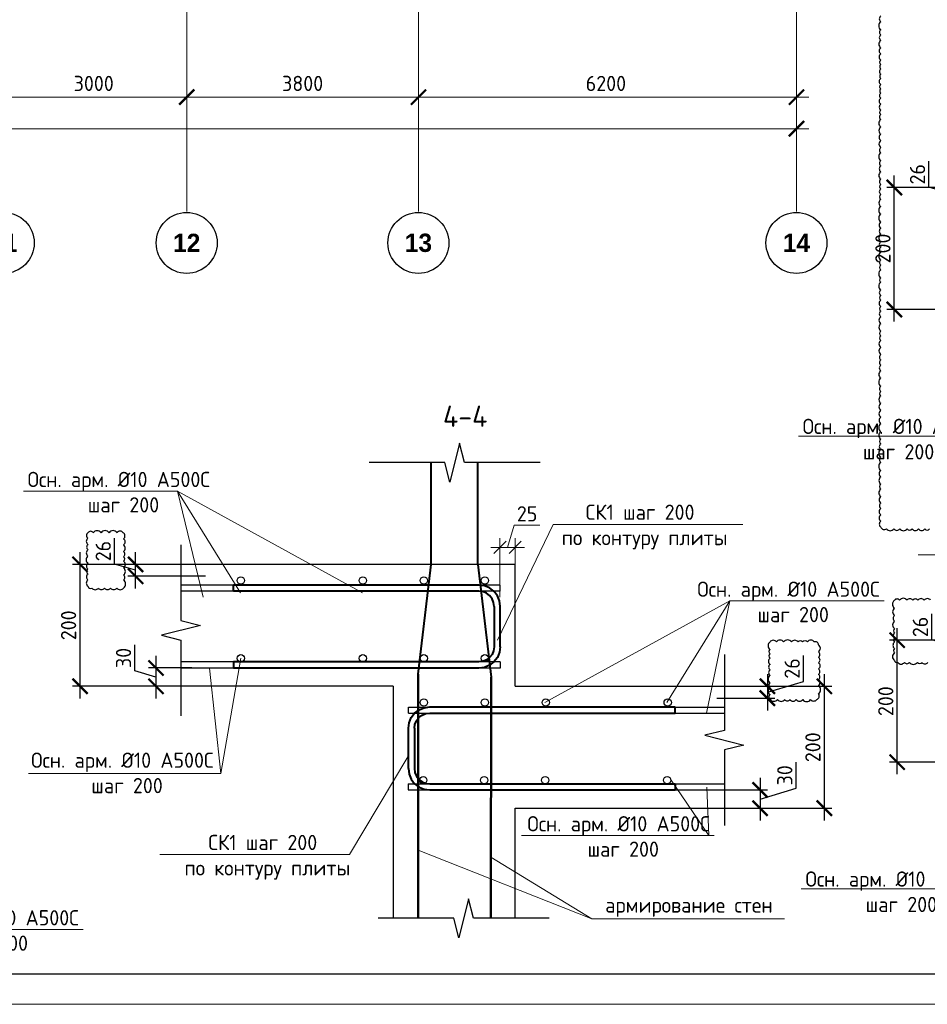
# Model space of a CAD drawing. Header units: millimetres. Extents: x -386473 to 311666, y -59273 to 291770.
# Tile 67 of 132: x 40374 to 55259, y -4054 to 12096. Entities that reach past the tile are written whole.
import ezdxf
from ezdxf import colors
from ezdxf.entities.mleader import LeaderData, LeaderLine
from ezdxf.math import Vec2, Vec3

# ---------------------------------------------------------------- set-up
doc = ezdxf.new("R2010")
doc.units = ezdxf.units.MM
for name, pattern in [('______5', [1100, 800, -100, 100, -100]), ('ACAD_ISO02W100', [15, 12, -3]), ('осевая', [50.8, 31.75, -6.35, 6.35, -6.35])]:
    doc.linetypes.add(name, pattern=pattern)
for name, color, linetype, lineweight in [('A-DETL', 90, 'Continuous', 9), ('Арм_хомуты', 133, 'Continuous', 18), ('Арматура', 152, 'Continuous', 40), ('Армирование', 3, 'Continuous', 40), ('АрмСтер', 2, 'Continuous', 50), ('Оси', 40, '______5', 18), ('Перекрытие ж_бетон', 1, 'Continuous', 30), ('подоснова', 151, 'Continuous', 5), ('поз.', 2, 'Continuous', 25), ('РАЗМЕРЫ', 1, 'Continuous', 9), ('ТОНКИЕ', 7, 'Continuous', 9), ('Узлы', 7, 'Continuous', 0)]:
    doc.layers.add(name, color=color, linetype=linetype, lineweight=lineweight)
doc.layers.add('пунктир', color=4, linetype='ACAD_ISO02W100')
doc.layers.add('ТОЛСТЫЕ_ОСНОВНЫЕ', color=6, linetype='Continuous')
doc.styles.add('Century Gothic', font='GOTHIC.TTF')
doc.styles.add('GOST 2.304', font='CS_Gost2304.shx')
doc.styles.add('GOST-2.304_Type-B', font='GOST_Common.ttf')
doc.styles.add('ГОСТ 2.304', font='GOST_Common.ttf')
doc.dimstyles.new('10', dxfattribs={"dimscale": 0, "dimtxt": 250, "dimasz": 200, "dimexe": 150, "dimexo": 0, "dimgap": 60, "dimtad": 1, "dimdec": 0, "dimlfac": 0.1, "dimrnd": 1, "dimzin": 0, "dimdsep": 46, "dimtxsty": 'ГОСТ 2.304', "dimblk": 'OBLIQUE', "dimcen": 0.09, "dimdle": 150, "dimadec": 0, "dimazin": 0, "dimtfac": 1, "dimtdec": 0, "dimtmove": 1, "dimatfit": 2, "dimfxl": 1, "dimtzin": 0, "dimlwd": 0, "dimlwe": 0, "dimarcsym": 0})
doc.dimstyles.new('СПДС', dxfattribs={"dimscale": 100, "dimtxt": 2.5, "dimasz": 2.5, "dimexe": 1.25, "dimexo": 0, "dimtad": 1, "dimdec": 0, "dimtxsty": 'GOST-2.304_Type-B', "dimblk": 'ARCHTICK', "dimcen": 2.5, "dimdle": 2, "dimadec": 0, "dimazin": 2, "dimtfac": 0.75, "dimtdec": 0, "dimtmove": 1, "dimatfit": 3, "dimfxl": 1, "dimtolj": 1, "dimarcsym": 1})

# ---------------------------------------------------------------- blocks, each defined once
blk = doc.blocks.new('_ArchTick')
at = {"color": 0, "linetype": 'ByBlock', "const_width": 0.15}
blk.add_lwpolyline([(-0.5, -0.5), (0.5, 0.5)], dxfattribs=at)
blk = doc.blocks.new('*D428')
at = {"color": 0, "lineweight": -2, "transparency": 16777216}
for p, q in [((983646, -19381), (983646, -19256)), ((1030446, -19495), (1030446, -19256)), ((983446, -19381), (1030646, -19381))]:
    blk.add_line(p, q, dxfattribs=at)
at = {"layer": 'DEFPOINTS', "color": 0, "transparency": 16777216}
for p in [(983646, -19381), (1030446, -19381), (1030446, -19495)]:
    blk.add_point(p, dxfattribs=at)
at = {"color": 0, "lineweight": -2, "transparency": 16777216, "xscale": 250, "yscale": 250, "zscale": 250, "rotation": 180}
blk.add_blockref('_ArchTick', (983646, -19381), dxfattribs=at)
at = {"color": 0, "lineweight": -2, "transparency": 16777216, "xscale": 250, "yscale": 250, "zscale": 250}
blk.add_blockref('_ArchTick', (1030446, -19381), dxfattribs=at)
at = {"color": 0, "transparency": 16777216, "insert": (1001863, -19270), "char_height": 250, "width": 104166.67, "attachment_point": 5, "style": 'GOST-2.304_Type-B'}
blk.add_mtext('\\A1;46800', dxfattribs=at)
blk = doc.blocks.new('NSY101')
at = {"color": 0, "linetype": 'ByBlock', "lineweight": -2}
blk.add_circle((0, 0), 50, dxfattribs=at)
blk = doc.blocks.new('СЛОЖНЫЙ_ОБЪЕКТ_38')
at = {"layer": 'Оси', "color": 16, "linetype": 'Continuous', "lineweight": 25, "transparency": 33554687, "xscale": 9.999999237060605, "yscale": 9.999999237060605, "zscale": 9.999999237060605}
blk.add_blockref('NSY101', (38513, -43009), dxfattribs=at)
at = {"layer": 'Оси', "color": 16, "linetype": 'Continuous', "lineweight": 25, "transparency": 33554687, "insert": (38513, -43009), "char_height": 300, "width": 620, "attachment_point": 5, "style": 'Century Gothic'}
blk.add_mtext('\\A1;{\\fCentury Gothic|i0|b1;\\H300.000000;\\W1.000000;\\C16;11}\\P', dxfattribs=at)
blk = doc.blocks.new('СЛОЖНЫЙ_ОБЪЕКТ_39')
at = {"layer": 'Оси', "color": 16, "linetype": 'Continuous', "lineweight": 25, "transparency": 33554687, "xscale": 9.999999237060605, "yscale": 9.999999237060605, "zscale": 9.999999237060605}
blk.add_blockref('NSY101', (41513, -43009), dxfattribs=at)
at = {"layer": 'Оси', "color": 16, "linetype": 'Continuous', "lineweight": 25, "transparency": 33554687, "insert": (41513, -43009), "char_height": 300, "width": 620, "attachment_point": 5, "style": 'Century Gothic'}
blk.add_mtext('\\A1;{\\fCentury Gothic|i0|b1;\\H300.000000;\\W1.000000;\\C16;12}\\P', dxfattribs=at)
blk = doc.blocks.new('СЛОЖНЫЙ_ОБЪЕКТ_40')
at = {"layer": 'Оси', "color": 16, "linetype": 'Continuous', "lineweight": 25, "transparency": 33554687, "xscale": 9.999999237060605, "yscale": 9.999999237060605, "zscale": 9.999999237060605}
blk.add_blockref('NSY101', (45313, -43009), dxfattribs=at)
at = {"layer": 'Оси', "color": 16, "linetype": 'Continuous', "lineweight": 25, "transparency": 33554687, "insert": (45313, -43009), "char_height": 300, "width": 620, "attachment_point": 5, "style": 'Century Gothic'}
blk.add_mtext('\\A1;{\\fCentury Gothic|i0|b1;\\H300.000000;\\W1.000000;\\C16;13}\\P', dxfattribs=at)
blk = doc.blocks.new('СЛОЖНЫЙ_ОБЪЕКТ_41')
at = {"layer": 'Оси', "color": 16, "linetype": 'Continuous', "lineweight": 25, "transparency": 33554687, "xscale": 9.999999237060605, "yscale": 9.999999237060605, "zscale": 9.999999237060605}
blk.add_blockref('NSY101', (51513, -43009), dxfattribs=at)
at = {"layer": 'Оси', "color": 16, "linetype": 'Continuous', "lineweight": 25, "transparency": 33554687, "insert": (51513, -43009), "char_height": 300, "width": 620, "attachment_point": 5, "style": 'Century Gothic'}
blk.add_mtext('\\A1;{\\fCentury Gothic|i0|b1;\\H300.000000;\\W1.000000;\\C16;14}\\P', dxfattribs=at)
blk = doc.blocks.new('*D423')
at = {"color": 0, "lineweight": -2, "transparency": 16777216}
for p, q in [((1017246, -18864), (1020646, -18864)), ((1017446, -18864), (1017446, -18739)), ((1020446, -18864), (1020446, -18739))]:
    blk.add_line(p, q, dxfattribs=at)
at = {"layer": 'DEFPOINTS', "color": 0, "transparency": 16777216}
for p in [(1017446, -18864), (1020446, -18864), (1020446, -18864)]:
    blk.add_point(p, dxfattribs=at)
at = {"color": 0, "lineweight": -2, "transparency": 16777216, "xscale": 250, "yscale": 250, "zscale": 250, "rotation": 180}
blk.add_blockref('_ArchTick', (1017446, -18864), dxfattribs=at)
at = {"color": 0, "lineweight": -2, "transparency": 16777216, "xscale": 250, "yscale": 250, "zscale": 250}
blk.add_blockref('_ArchTick', (1020446, -18864), dxfattribs=at)
at = {"color": 0, "transparency": 16777216, "insert": (1018920, -18639), "char_height": 250, "width": 83333.33, "attachment_point": 5, "style": 'GOST-2.304_Type-B'}
blk.add_mtext('\\A1;3000', dxfattribs=at)
blk = doc.blocks.new('*D424')
at = {"color": 0, "lineweight": -2, "transparency": 16777216}
for p, q in [((1020246, -18864), (1024446, -18864)), ((1020446, -18864), (1020446, -18739)), ((1024246, -18864), (1024246, -18739))]:
    blk.add_line(p, q, dxfattribs=at)
at = {"layer": 'DEFPOINTS', "color": 0, "transparency": 16777216}
for p in [(1020446, -18864), (1024246, -18864), (1024246, -18864)]:
    blk.add_point(p, dxfattribs=at)
at = {"color": 0, "lineweight": -2, "transparency": 16777216, "xscale": 250, "yscale": 250, "zscale": 250, "rotation": 180}
blk.add_blockref('_ArchTick', (1020446, -18864), dxfattribs=at)
at = {"color": 0, "lineweight": -2, "transparency": 16777216, "xscale": 250, "yscale": 250, "zscale": 250}
blk.add_blockref('_ArchTick', (1024246, -18864), dxfattribs=at)
at = {"color": 0, "transparency": 16777216, "insert": (1022346, -18639), "char_height": 250, "width": 83333.33, "attachment_point": 5, "style": 'GOST-2.304_Type-B'}
blk.add_mtext('\\A1;3800', dxfattribs=at)
blk = doc.blocks.new('*D425')
at = {"color": 0, "lineweight": -2, "transparency": 16777216}
for p, q in [((1024046, -18864), (1030646, -18864)), ((1024246, -18864), (1024246, -18739)), ((1030446, -18864), (1030446, -18739))]:
    blk.add_line(p, q, dxfattribs=at)
at = {"layer": 'DEFPOINTS', "color": 0, "transparency": 16777216}
for p in [(1024246, -18864), (1030446, -18864), (1030446, -18864)]:
    blk.add_point(p, dxfattribs=at)
at = {"color": 0, "lineweight": -2, "transparency": 16777216, "xscale": 250, "yscale": 250, "zscale": 250, "rotation": 180}
blk.add_blockref('_ArchTick', (1024246, -18864), dxfattribs=at)
at = {"color": 0, "lineweight": -2, "transparency": 16777216, "xscale": 250, "yscale": 250, "zscale": 250}
blk.add_blockref('_ArchTick', (1030446, -18864), dxfattribs=at)
at = {"color": 0, "transparency": 16777216, "insert": (1027320, -18639), "char_height": 250, "width": 83333.33, "attachment_point": 5, "style": 'GOST-2.304_Type-B'}
blk.add_mtext('\\A1;6200', dxfattribs=at)
blk = doc.blocks.new('*U44')
at = {"layer": 'ТОЛСТЫЕ_ОСНОВНЫЕ', "color": 6}
blk.add_lwpolyline([(20, 5), (886, 5), (886, 415), (20, 415)], close=True, dxfattribs=at)
at = {"layer": 'ТОНКИЕ'}
blk.add_lwpolyline([(0, 0), (891, 0), (891, 420), (0, 420)], close=True, dxfattribs=at)
blk = doc.blocks.new('_Oblique')
at = {"layer": 'пунктир', "color": 0, "lineweight": -2}
blk.add_line((-0.5, -0.5), (0.5, 0.5), dxfattribs=at)
blk = doc.blocks.new('*D569')
at = {"layer": 'A-DETL', "color": 0, "lineweight": 0, "transparency": 16777216}
for p, q in [((48376, 3441), (48486, 3806)), ((48486, 3806), (48906, 3806)), ((48251, 2622), (48251, 3591)), ((48501, 2962), (48501, 3591)), ((48651, 3441), (48101, 3441))]:
    blk.add_line(p, q, dxfattribs=at)
at = {"layer": 'DEFPOINTS', "color": 0, "transparency": 16777216}
for p in [(48251, 3441), (48501, 2962), (48251, 2622)]:
    blk.add_point(p, dxfattribs=at)
at = {"layer": 'A-DETL', "color": 0, "lineweight": 0, "transparency": 16777216, "xscale": 200, "yscale": 200, "zscale": 200, "rotation": 180}
blk.add_blockref('_Oblique', (48251, 3441), dxfattribs=at)
at = {"layer": 'A-DETL', "color": 0, "lineweight": 0, "transparency": 16777216, "xscale": 200, "yscale": 200, "zscale": 200}
blk.add_blockref('_Oblique', (48501, 3441), dxfattribs=at)
at = {"layer": 'A-DETL', "color": 0, "transparency": 16777216, "insert": (48696, 3991), "char_height": 250, "attachment_point": 5, "style": 'ГОСТ 2.304'}
blk.add_mtext('25', dxfattribs=at)
blk = doc.blocks.new('_None')
blk = doc.blocks.new('*U517')
at = {"color": 0, "linetype": 'ByBlock', "lineweight": -2}
for p, q in [((-68.1, 25), (-68.1, 427.5)), ((-58.1, 427.5), (-68.1, 427.5)), ((-58.1, 25), (-58.1, 427.5)), ((58.1, 25), (58.1, 427.5)), ((58.1, 427.5), (68.1, 427.5)), ((68.1, 25), (68.1, 427.5)), ((-66.9, 15.9), (-68.1, 25)), ((-57.3, 18.5), (-58.1, 25)), ((-54.8, 12.5), (-57.3, 18.5)), ((54.8, 12.5), (57.3, 18.5)), ((57.3, 18.5), (58.1, 25)), ((66.9, 15.9), (68.1, 25)), ((-63.4, 7.5), (-66.9, 15.9)), ((-57.9, 0.3), (-63.4, 7.5)), ((-50.6, -5.3), (-57.9, 0.3)), ((-50.8, 7.3), (-54.8, 12.5)), ((-45.6, 3.3), (-50.8, 7.3)), ((-39.6, 0.9), (-45.6, 3.3)), ((-33.1, 0), (-39.6, 0.9)), ((-33.1, 0), (33.1, 0)), ((33.1, 0), (39.6, 0.9)), ((39.6, 0.9), (45.6, 3.3)), ((45.6, 3.3), (50.8, 7.3)), ((50.6, -5.3), (57.9, 0.3)), ((50.8, 7.3), (54.8, 12.5)), ((57.9, 0.3), (63.4, 7.5)), ((63.4, 7.5), (66.9, 15.9)), ((-42.2, -8.8), (-50.6, -5.3)), ((-33.1, -10), (-42.2, -8.8)), ((33.1, -10), (-33.1, -10)), ((33.1, -10), (42.2, -8.8)), ((42.2, -8.8), (50.6, -5.3))]:
    blk.add_line(p, q, dxfattribs=at)
at = {"style": 'GOST 2.304', "oblique": 15, "flags": 9}
for tag, p in [('ПОЗИЦИЯ', (798.2, -54.4)), ('ДИАМЕТР', (798.5, -58.7)), ('КЛАСС', (798.8, -63.1)), ('ДЛИНА', (799.2, -67.9)), ('МАССА', (799.5, -73.3))]:
    blk.add_attdef(tag, p, '', height=2.5, dxfattribs=at)
blk = doc.blocks.new('*D584')
at = {"layer": 'DEFPOINTS', "color": 0, "transparency": 16777216}
for p in [(42275, 3162), (43422, 3162), (43422, 2967)]:
    blk.add_point(p, dxfattribs=at)
at = {"layer": 'РАЗМЕРЫ', "color": 0, "lineweight": -2, "transparency": 16777216}
for p, q in [((41931, 3167), (41931, 3592)), ((42275, 2767), (42275, 3362)), ((42275, 3064), (41931, 3167)), ((43422, 3162), (42150, 3162)), ((43422, 2967), (42150, 2967))]:
    blk.add_line(p, q, dxfattribs=at)
at = {"layer": 'РАЗМЕРЫ', "color": 0, "lineweight": -2, "transparency": 16777216, "xscale": 250, "yscale": 250, "zscale": 250}
for p, rotation in [((42275, 3162), 90), ((42275, 2967), 270)]:
    blk.add_blockref('_ArchTick', p, dxfattribs=dict(at, rotation=rotation))
at = {"layer": 'РАЗМЕРЫ', "color": 0, "lineweight": 0, "transparency": 16777216, "insert": (41744, 3380), "char_height": 250, "attachment_point": 5, "rotation": 90, "style": 'GOST-2.304_Type-B'}
blk.add_mtext('\\A1;26', dxfattribs=at)
blk = doc.blocks.new('*D585')
at = {"layer": 'DEFPOINTS', "color": 0, "transparency": 16777216}
for p in [(41364, 3162), (43288, 3162), (43134, 1162)]:
    blk.add_point(p, dxfattribs=at)
at = {"layer": 'РАЗМЕРЫ', "color": 0, "lineweight": -2, "transparency": 16777216}
for p, q in [((41364, 962), (41364, 3362)), ((43288, 3162), (41239, 3162)), ((43134, 1162), (41239, 1162))]:
    blk.add_line(p, q, dxfattribs=at)
at = {"layer": 'РАЗМЕРЫ', "color": 0, "lineweight": -2, "transparency": 16777216, "xscale": 250, "yscale": 250, "zscale": 250}
for p, rotation in [((41364, 3162), 90), ((41364, 1162), 270)]:
    blk.add_blockref('_ArchTick', p, dxfattribs=dict(at, rotation=rotation))
at = {"layer": 'РАЗМЕРЫ', "color": 0, "lineweight": 0, "transparency": 16777216, "insert": (41176, 2162), "char_height": 250, "attachment_point": 5, "rotation": 90, "style": 'GOST-2.304_Type-B'}
blk.add_mtext('\\A1;200', dxfattribs=at)
blk = doc.blocks.new('*D586')
at = {"layer": 'DEFPOINTS', "color": 0, "transparency": 16777216}
for p in [(43199, 1462), (42609, 1162), (43199, 1162)]:
    blk.add_point(p, dxfattribs=at)
at = {"layer": 'РАЗМЕРЫ', "color": 0, "lineweight": -2, "transparency": 16777216}
for p, q in [((42265, 1415), (42265, 1840)), ((42609, 1662), (42609, 962)), ((43199, 1462), (42484, 1462)), ((42609, 1312), (42265, 1415)), ((43199, 1162), (42484, 1162))]:
    blk.add_line(p, q, dxfattribs=at)
at = {"layer": 'РАЗМЕРЫ', "color": 0, "lineweight": -2, "transparency": 16777216, "xscale": 250, "yscale": 250, "zscale": 250}
for p, rotation in [((42609, 1462), 90), ((42609, 1162), 270)]:
    blk.add_blockref('_ArchTick', p, dxfattribs=dict(at, rotation=rotation))
at = {"layer": 'РАЗМЕРЫ', "color": 0, "lineweight": 0, "transparency": 16777216, "insert": (42077, 1627), "char_height": 250, "attachment_point": 5, "rotation": 90, "style": 'GOST-2.304_Type-B'}
blk.add_mtext('\\A1;30', dxfattribs=at)
blk = doc.blocks.new('*U516')
at = {"color": 0, "linetype": 'ByBlock', "lineweight": -2}
for p, q in [((-68.1, 25), (-68.1, 427.5)), ((-58.1, 427.5), (-68.1, 427.5)), ((-58.1, 25), (-58.1, 427.5)), ((58.1, 25), (58.1, 427.5)), ((58.1, 427.5), (68.1, 427.5)), ((68.1, 25), (68.1, 427.5)), ((-66.9, 15.9), (-68.1, 25)), ((-57.2, 18.5), (-58.1, 25)), ((-54.7, 12.5), (-57.2, 18.5)), ((54.7, 12.5), (57.2, 18.5)), ((57.2, 18.5), (58.1, 25)), ((66.9, 15.9), (68.1, 25)), ((-63.4, 7.5), (-66.9, 15.9)), ((-57.8, 0.3), (-63.4, 7.5)), ((-50.6, -5.3), (-57.8, 0.3)), ((-50.8, 7.3), (-54.7, 12.5)), ((-45.6, 3.3), (-50.8, 7.3)), ((-39.6, 0.9), (-45.6, 3.3)), ((-33.1, 0), (-39.6, 0.9)), ((-33.1, 0), (33.1, 0)), ((33.1, 0), (39.6, 0.9)), ((39.6, 0.9), (45.6, 3.3)), ((45.6, 3.3), (50.8, 7.3)), ((50.6, -5.3), (57.8, 0.3)), ((50.8, 7.3), (54.7, 12.5)), ((57.8, 0.3), (63.4, 7.5)), ((63.4, 7.5), (66.9, 15.9)), ((-42.2, -8.8), (-50.6, -5.3)), ((-33.1, -10), (-42.2, -8.8)), ((33.1, -10), (-33.1, -10)), ((33.1, -10), (42.2, -8.8)), ((42.2, -8.8), (50.6, -5.3))]:
    blk.add_line(p, q, dxfattribs=at)
at = {"style": 'GOST 2.304', "oblique": 15, "flags": 9}
for tag, p in [('ПОЗИЦИЯ', (778.2, -54.4)), ('ДИАМЕТР', (778.5, -58.7)), ('КЛАСС', (778.8, -63.1)), ('ДЛИНА', (779.2, -67.9)), ('МАССА', (779.5, -73.3))]:
    blk.add_attdef(tag, p, '', height=2.5, dxfattribs=at)
blk = doc.blocks.new('*D580')
at = {"layer": 'DEFPOINTS', "color": 0, "transparency": 16777216}
for p in [(51857, 1162), (51857, -838), (53570, -838)]:
    blk.add_point(p, dxfattribs=at)
at = {"layer": 'РАЗМЕРЫ', "color": 0, "lineweight": -2, "transparency": 16777216}
for p, q in [((53570, 1362), (53570, -1038)), ((51857, 1162), (53695, 1162)), ((51857, -838), (53695, -838))]:
    blk.add_line(p, q, dxfattribs=at)
at = {"layer": 'РАЗМЕРЫ', "color": 0, "lineweight": -2, "transparency": 16777216, "xscale": 250, "yscale": 250, "zscale": 250}
for p, rotation in [((53570, 1162), 90), ((53570, -838), 270)]:
    blk.add_blockref('_ArchTick', p, dxfattribs=dict(at, rotation=rotation))
at = {"layer": 'РАЗМЕРЫ', "color": 0, "lineweight": 0, "transparency": 16777216, "insert": (53383, 162), "char_height": 250, "attachment_point": 5, "rotation": 90, "style": 'GOST-2.304_Type-B'}
blk.add_mtext('\\A1;200', dxfattribs=at)
blk = doc.blocks.new('*D581')
at = {"layer": 'DEFPOINTS', "color": 0, "transparency": 16777216}
for p in [(51945, 1162), (51807, 967), (52636, 967)]:
    blk.add_point(p, dxfattribs=at)
at = {"layer": 'РАЗМЕРЫ', "color": 0, "lineweight": -2, "transparency": 16777216}
for p, q in [((53230, 1242), (53230, 1667)), ((52636, 1362), (52636, 767)), ((51945, 1162), (52761, 1162)), ((52636, 1064), (53230, 1242)), ((51807, 967), (52761, 967))]:
    blk.add_line(p, q, dxfattribs=at)
at = {"layer": 'РАЗМЕРЫ', "color": 0, "lineweight": -2, "transparency": 16777216, "xscale": 250, "yscale": 250, "zscale": 250}
for p, rotation in [((52636, 1162), 90), ((52636, 967), 270)]:
    blk.add_blockref('_ArchTick', p, dxfattribs=dict(at, rotation=rotation))
at = {"layer": 'РАЗМЕРЫ', "color": 0, "lineweight": 0, "transparency": 16777216, "insert": (53042, 1455), "char_height": 250, "attachment_point": 5, "rotation": 90, "style": 'GOST-2.304_Type-B'}
blk.add_mtext('\\A1;26', dxfattribs=at)
blk = doc.blocks.new('*D582')
at = {"layer": 'DEFPOINTS', "color": 0, "transparency": 16777216}
for p in [(51771, -538), (51712, -838), (52516, -838)]:
    blk.add_point(p, dxfattribs=at)
at = {"layer": 'РАЗМЕРЫ', "color": 0, "lineweight": -2, "transparency": 16777216}
for p, q in [((53110, -510), (53110, -85)), ((52516, -338), (52516, -1038)), ((51771, -538), (52641, -538)), ((52516, -688), (53110, -510)), ((51712, -838), (52641, -838))]:
    blk.add_line(p, q, dxfattribs=at)
at = {"layer": 'РАЗМЕРЫ', "color": 0, "lineweight": -2, "transparency": 16777216, "xscale": 250, "yscale": 250, "zscale": 250}
for p, rotation in [((52516, -538), 90), ((52516, -838), 270)]:
    blk.add_blockref('_ArchTick', p, dxfattribs=dict(at, rotation=rotation))
at = {"layer": 'РАЗМЕРЫ', "color": 0, "lineweight": 0, "transparency": 16777216, "insert": (52922, -298), "char_height": 250, "attachment_point": 5, "rotation": 90, "style": 'GOST-2.304_Type-B'}
blk.add_mtext('\\A1;30', dxfattribs=at)
blk = doc.blocks.new('*D562')
at = {"layer": 'DEFPOINTS', "color": 0, "transparency": 16777216}
for p in [(55676, 1918), (56823, 1918), (56823, 1723)]:
    blk.add_point(p, dxfattribs=at)
at = {"layer": 'РАЗМЕРЫ', "color": 0, "lineweight": -2, "transparency": 16777216}
for p, q in [((55333, 1923), (55333, 2348)), ((55676, 1523), (55676, 2118)), ((55676, 1820), (55333, 1923)), ((56823, 1918), (55551, 1918)), ((56823, 1723), (55551, 1723))]:
    blk.add_line(p, q, dxfattribs=at)
at = {"layer": 'РАЗМЕРЫ', "color": 0, "lineweight": -2, "transparency": 16777216, "xscale": 250, "yscale": 250, "zscale": 250}
for p, rotation in [((55676, 1918), 90), ((55676, 1723), 270)]:
    blk.add_blockref('_ArchTick', p, dxfattribs=dict(at, rotation=rotation))
at = {"layer": 'РАЗМЕРЫ', "color": 0, "lineweight": 0, "transparency": 16777216, "insert": (55145, 2136), "char_height": 250, "attachment_point": 5, "rotation": 90, "style": 'GOST-2.304_Type-B'}
blk.add_mtext('\\A1;26', dxfattribs=at)
blk = doc.blocks.new('*D563')
at = {"layer": 'DEFPOINTS', "color": 0, "transparency": 16777216}
for p in [(54765, 1918), (56690, 1918), (56536, -82)]:
    blk.add_point(p, dxfattribs=at)
at = {"layer": 'РАЗМЕРЫ', "color": 0, "lineweight": -2, "transparency": 16777216}
for p, q in [((54765, -282), (54765, 2118)), ((56690, 1918), (54640, 1918)), ((56536, -82), (54640, -82))]:
    blk.add_line(p, q, dxfattribs=at)
at = {"layer": 'РАЗМЕРЫ', "color": 0, "lineweight": -2, "transparency": 16777216, "xscale": 250, "yscale": 250, "zscale": 250}
for p, rotation in [((54765, 1918), 90), ((54765, -82), 270)]:
    blk.add_blockref('_ArchTick', p, dxfattribs=dict(at, rotation=rotation))
at = {"layer": 'РАЗМЕРЫ', "color": 0, "lineweight": 0, "transparency": 16777216, "insert": (54578, 918), "char_height": 250, "attachment_point": 5, "rotation": 90, "style": 'GOST-2.304_Type-B'}
blk.add_mtext('\\A1;200', dxfattribs=at)
blk = doc.blocks.new('*D673')
at = {"layer": 'DEFPOINTS', "color": 0, "transparency": 16777216}
for p in [(55630, 9343), (56776, 9343), (56776, 9148)]:
    blk.add_point(p, dxfattribs=at)
at = {"layer": 'РАЗМЕРЫ', "color": 0, "lineweight": -2, "transparency": 16777216}
for p, q in [((55286, 9348), (55286, 9773)), ((55630, 8948), (55630, 9543)), ((55630, 9245), (55286, 9348)), ((56776, 9343), (55505, 9343)), ((56776, 9148), (55505, 9148))]:
    blk.add_line(p, q, dxfattribs=at)
at = {"layer": 'РАЗМЕРЫ', "color": 0, "lineweight": -2, "transparency": 16777216, "xscale": 250, "yscale": 250, "zscale": 250}
for p, rotation in [((55630, 9343), 90), ((55630, 9148), 270)]:
    blk.add_blockref('_ArchTick', p, dxfattribs=dict(at, rotation=rotation))
at = {"layer": 'РАЗМЕРЫ', "color": 0, "lineweight": 0, "transparency": 16777216, "insert": (55098, 9561), "char_height": 250, "attachment_point": 5, "rotation": 90, "style": 'GOST-2.304_Type-B'}
blk.add_mtext('\\A1;26', dxfattribs=at)
blk = doc.blocks.new('*D674')
at = {"layer": 'DEFPOINTS', "color": 0, "transparency": 16777216}
for p in [(54718, 9343), (56643, 9343), (56489, 7343)]:
    blk.add_point(p, dxfattribs=at)
at = {"layer": 'РАЗМЕРЫ', "color": 0, "lineweight": -2, "transparency": 16777216}
for p, q in [((54718, 7143), (54718, 9543)), ((56643, 9343), (54593, 9343)), ((56489, 7343), (54593, 7343))]:
    blk.add_line(p, q, dxfattribs=at)
at = {"layer": 'РАЗМЕРЫ', "color": 0, "lineweight": -2, "transparency": 16777216, "xscale": 250, "yscale": 250, "zscale": 250}
for p, rotation in [((54718, 9343), 90), ((54718, 7343), 270)]:
    blk.add_blockref('_ArchTick', p, dxfattribs=dict(at, rotation=rotation))
at = {"layer": 'РАЗМЕРЫ', "color": 0, "lineweight": 0, "transparency": 16777216, "insert": (54531, 8343), "char_height": 250, "attachment_point": 5, "rotation": 90, "style": 'GOST-2.304_Type-B'}
blk.add_mtext('\\A1;200', dxfattribs=at)
blk = doc.blocks.new('оси2')
at = {"layer": 'Оси', "color": 16, "linetype": 'осевая', "lineweight": 0, "ltscale": 0.25, "transparency": 33554687}
for p, q in [((1020445.5, 5465.4), (1020445.5, -20739.3)), ((1024245.5, 5465.4), (1024245.5, -20739.3)), ((1030445.5, 5465.4), (1030445.5, -20739.3))]:
    blk.add_line(p, q, dxfattribs=at)
at = {"layer": 'Оси', "color": 16, "linetype": 'Continuous', "lineweight": 25, "transparency": 33554687}
for name in ['СЛОЖНЫЙ_ОБЪЕКТ_38', 'СЛОЖНЫЙ_ОБЪЕКТ_39', 'СЛОЖНЫЙ_ОБЪЕКТ_40', 'СЛОЖНЫЙ_ОБЪЕКТ_41']:
    blk.add_blockref(name, (978932, 21754.4), dxfattribs=at)
for base, p1, p2, picture, middle in [((1020445.5, -18864.1), (1017445.5, -18864.1), (1020445.5, -18864.1), '*D423', (1018920.4, -18864.1)), ((1024245.5, -18864.1), (1020445.5, -18864.1), (1024245.5, -18864.1), '*D424', (1022345.5, -18864.1)), ((1030445.5, -18864.1), (1024245.5, -18864.1), (1030445.5, -18864.1), '*D425', (1027320.4, -18864.1)), ((1030445.5, -19380.9), (983645.5, -19380.9), (1030445.5, -19495.3), '*D428', (1001863, -19495.3))]:
    dim = blk.add_linear_dim(base=base, p1=p1, p2=p2, dimstyle='СПДС', override={"dimgap": 1})
    dim.commit()
    dim.dimension.update_dxf_attribs({"geometry": picture, "text_midpoint": middle, "dimtype": 128})

msp = doc.modelspace()

# ---------------------------------------------------------------- linework, layer by layer
at = {"color": 240, "true_color": 0xed1f24}
for points in [[(54496.2, 12156.9, 0.5205671), (54496.2, 12062.1, 0.5205671), (54496.2, 11929.9, 0.5205671), (54496.2, 11848.4, 0.5205671), (54496.2, 11756.6, 0.5205671), (54496.2, 11633.5, 0.5205671), (54496.2, 11535.4, 0.5205671), (54496.2, 11434.7, 0.5205671), (54496.2, 11358.7, 0.5205671), (54496.2, 11289.1, 0.5205671), (54496.2, 11201.8, 0.5205671), (54496.2, 11133, 0.5205671), (54496.2, 11033, 0.5205671), (54496.2, 10959.8, 0.5205671), (54496.2, 10889.9, 0.5205671), (54496.2, 10809.8, 0.5205671), (54496.2, 10709, 0.5205671), (54496.2, 10613.1, 0.5205671), (54496.2, 10539.6, 0.5205671), (54496.2, 10459.4, 0.5205671), (54496.2, 10335.2, 0.5205671), (54496.2, 10216.8, 0.5205671), (54496.2, 10114.3, 0.5205671), (54496.2, 9999.2, 0.5205671), (54496.2, 9912.2, 0.5205671), (54496.2, 9785.2, 0.5205671), (54496.2, 9698.6, 0.5205671), (54496.2, 9602.6, 0.5205671), (54496.2, 9479.8, 0.5205671), (54496.2, 9394.2, 0.5205671), (54496.2, 9320.1, 0.5205671), (54496.2, 9228, 0.5205671), (54496.2, 9148.5, 0.5205671), (54496.2, 9030.6, 0.5205671), (54496.2, 8905.1, 0.5205671), (54496.2, 8777.8, 0.5205671), (54496.2, 8674.3, 0.5205671), (54496.2, 8578.2, 0.5205671), (54496.2, 8455.3, 0.5205671), (54496.2, 8363.3, 0.5205671), (54496.2, 8283.1, 0.5205671), (54496.2, 8154.9, 0.5205671), (54496.2, 8071.9, 0.5205671), (54496.2, 7992.1, 0.5205671), (54496.2, 7860.3, 0.5205671), (54496.2, 7788.2, 0.5205671), (54496.2, 7663.5, 0.5205671), (54496.2, 7571.1, 0.5205671), (54496.2, 7494.5, 0.5205671), (54496.2, 7393.2, 0.5205671), (54496.2, 7316.4, 0.5205671), (54496.2, 7224, 0.5205671), (54496.2, 7109.2, 0.5205671), (54496.2, 6989.2, 0.5205671), (54496.2, 6911.1, 0.5205671), (54496.2, 6834.4, 0.5205671), (54496.2, 6720.6, 0.5205671), (54496.2, 6603.6, 0.5205671), (54496.2, 6514.5, 0.5205671), (54496.2, 6429.6, 0.5205671), (54496.2, 6336.9, 0.5205671), (54496.2, 6215.6, 0.5205671), (54496.2, 6083.4, 0.5205671), (54496.2, 5998.1, 0.5205671), (54496.2, 5924.5, 0.5205671), (54496.2, 5804.2, 0.5205671), (54496.2, 5688.8, 0.5205671), (54496.2, 5575.8, 0.5205671), (54496.2, 5469.7, 0.5205671), (54496.2, 5338.3, 0.5205671), (54496.2, 5216.2, 0.5205671), (54496.2, 5140.6, 0.5205671), (54496.2, 5045.5, 0.5205671), (54496.2, 4920.8, 0.5205671), (54496.2, 4833.3, 0.5205671), (54496.2, 4701.4, 0.5205671), (54496.2, 4596.7, 0.5205671), (54496.2, 4476.2, 0.5205671), (54496.2, 4396.6, 0.5205671), (54496.2, 4273, 0.5205671), (54496.2, 4168.2, 0.5205671), (54496.2, 4077.6, 0.5205671), (54496.2, 3973.1, 0.5205671), (54496.2, 3870.6, 0.5205671), (54496.2, 3773.5, 0.5205671), (54591.1, 3745, 0.5205671), (54710.1, 3745, 0.5205671), (54809.1, 3745, 0.5205671), (54930, 3745, 0.5205671), (55008.7, 3745, 0.5205671), (55115.2, 3745, 0.5205671), (55219.9, 3745, 0.5205671), (55296.4, 3745, 0.5205671)], [(55314.1, 2573.3, 0.5205671), (55207.3, 2573.3, 0.5205671), (55105.3, 2573.3, 0.5205671), (55021.7, 2573.3, 0.5205671), (54926.7, 2573.3, 0.5205671), (54805.4, 2573.3, 0.5205671), (54721.8, 2573.3, 0.5205671), (54721.8, 2442.5, 0.5205671), (54721.8, 2321.3, 0.5205671), (54721.8, 2229.4, 0.5205671), (54721.8, 2107.5, 0.5205671), (54721.8, 2037.1, 0.5205671), (54721.8, 1957, 0.5205671), (54721.8, 1884.4, 0.5205671), (54721.8, 1781, 0.5205671), (54721.8, 1713.7, 0.5205671), (54721.8, 1584.6, 0.5205671), (54773.7, 1554.3, 0.5205671), (54884.7, 1554.3, 0.5205671), (54966.8, 1554.3, 0.5205671), (55095.9, 1554.3, 0.5205671), (55172.6, 1554.3, 0.5205671), (55266.8, 1554.3, 0.5205671)]]:
    msp.add_lwpolyline(points, format="xyb", dxfattribs=at)
for points in [[(41493.5, 3681.2, 0.5205671), (41493.5, 3589.8, 0.5205671), (41493.5, 3487, 0.5205671), (41493.5, 3401.6, 0.5205671), (41493.5, 3295.4, 0.5205671), (41493.5, 3178.3, 0.5205671), (41493.5, 3084.8, 0.5205671), (41493.5, 3002.5, 0.5205671), (41493.5, 2910, 0.5205671), (41493.5, 2801.6, 0.5205671), (41557.2, 2774.1, 0.5205671), (41664.3, 2774.1, 0.5205671), (41764.1, 2774.1, 0.5205671), (41863.9, 2774.1, 0.5205671), (41966.2, 2774.1, 0.5205671), (42077.5, 2774.1, 0.5205671), (42077.8, 2903.4, 0.5205671), (42077.8, 2988.2, 0.5205671), (42077.8, 3105.1, 0.5205671), (42077.8, 3216.6, 0.5205671), (42077.8, 3286.9, 0.5205671), (42077.8, 3372.5, 0.5205671), (42077.8, 3481.2, 0.5205671), (42077.8, 3581.4, 0.5205671), (42072.7, 3681.2, 0.5205671), (41970.8, 3681.2, 0.5205671), (41840.7, 3681.2, 0.5205671), (41707.9, 3681.2, 0.5205671), (41580.3, 3681.2, 0.5205671)], [(52679.9, 1889.4, 0.5205671), (52679.9, 1765.3, 0.5205671), (52679.9, 1695, 0.5205671), (52679.9, 1624.5, 0.5205671), (52679.9, 1521.5, 0.5205671), (52679.9, 1431.6, 0.5205671), (52679.9, 1339.8, 0.5205671), (52679.9, 1220.4, 0.5205671), (52679.9, 1146.8, 0.5205671), (52679.9, 1024.6, 0.5205671), (52679.9, 949.8, 0.5205671), (52802.9, 944.9, 0.5205671), (52921, 944.9, 0.5205671), (53007.4, 944.9, 0.5205671), (53110.3, 944.9, 0.5205671), (53215.1, 944.9, 0.5205671), (53346.2, 944.9, 0.5205671), (53445.1, 944.9, 0.5205671), (53475.6, 1041.6, 0.5205671), (53475.6, 1173.6, 0.5205671), (53475.6, 1270.3, 0.5205671), (53475.6, 1357.8, 0.5205671), (53475.6, 1448.3, 0.5205671), (53475.6, 1546.9, 0.5205671), (53475.6, 1638.8, 0.5205671), (53475.6, 1727.2, 0.5205671), (53475.6, 1842, 0.5205671), (53405.9, 1889.4, 0.5205671), (53293.3, 1889.4, 0.5205671), (53214.2, 1889.4, 0.5205671), (53139.7, 1889.4, 0.5205671), (53031.1, 1889.4, 0.5205671), (52902.4, 1889.4, 0.5205671), (52784.6, 1889.4, 0.5205671)]]:
    msp.add_lwpolyline(points, format="xyb", close=True, dxfattribs=at)
at = {"color": 3, "linetype": 'Continuous', "lineweight": 30}
for centre in [(44001.4, 2896.8), (46001.4, 2896.8), (47001.4, 2896.8), (48001.4, 2896.8), (44001.4, 1620.8), (46001.4, 1620.8), (47001.4, 1620.8), (48001.4, 1620.8), (47001.5, 896.8), (48001.5, 896.8), (49001.5, 896.8), (51001.5, 896.8), (46992.8, -379), (47992.8, -379), (48992.8, -379), (50992.8, -379)]:
    msp.add_circle(centre, 60, dxfattribs=at)
at = {"layer": 'Арматура', "color": 2, "lineweight": 0}
for p, q in [((56303.3, 5262.7), (53146.2, 5262.7)), ((42961.1, 4363.2), (40434.7, 4363.2)), ((45995.4, 2696.8), (42961.1, 4363.2)), ((43995.4, 2696.8), (42961.1, 4363.2)), ((42961.1, 4363.2), (43381.6, 2621.8)), ((57636.2, 3319), (55109.8, 3319)), ((48988.2, 896.8), (52022.5, 2563.2)), ((50988.2, 896.8), (52022.5, 2563.2)), ((52022.5, 2563.2), (51638.2, 722.9)), ((52022.5, 2563.2), (54549, 2563.2)), ((44001.4, 1620.8), (43674, -266.5)), ((43674, -266.5), (43489.1, 1461.9)), ((43674, -266.5), (40516.9, -266.5)), ((51049.4, -359.1), (51673.9, -1284.8)), ((51673.9, -1284.8), (51644, -492.9)), ((48604.5, -1284.8), (51761.7, -1284.8)), ((46906.6, -1527.6), (49757.7, -2651.9)), ((49757.7, -2651.9), (48100.2, -1640.8)), ((56350.1, -2162.3), (53192.9, -2162.3)), ((49757.7, -2651.9), (52914.9, -2651.9)), ((38257.5, -2826.5), (41414.7, -2826.5))]:
    msp.add_line(p, q, dxfattribs=at)
at = {"layer": 'Армирование', "ltscale": 100}
for p, q in [((47122.6, 3161.8), (47122.6, 4832)), ((47885.5, 3161.8), (47885.5, 4832)), ((46906.6, 1358.6), (47122.6, 3161.8)), ((47885.5, 3161.8), (48107, 1312.9))]:
    msp.add_line(p, q, dxfattribs=at)
at = {"layer": 'АрмСтер', "ltscale": 15}
for p, q in [((46906.6, -2643.5), (46906.6, 1358.6)), ((48100.2, -2643.5), (48107, 1312.9))]:
    msp.add_line(p, q, dxfattribs=at)
at = {"layer": 'Перекрытие ж_бетон', "color": 7, "linetype": 'Continuous', "lineweight": 30}
for p, q in [((48501.5, 3161.8), (43019.3, 3161.8)), ((48501.5, 1161.8), (48501.5, 3161.8)), ((46501.5, 1161.8), (43019.3, 1161.8)), ((46501.5, 1161.8), (46501.5, -2643.5)), ((48501.5, 1161.8), (51930.9, 1161.8)), ((48501.5, -838.2), (51930.9, -838.2)), ((48501.5, -2643.5), (48501.5, -838.2))]:
    msp.add_line(p, q, dxfattribs=at)
at = {"layer": 'Перекрытие ж_бетон', "color": 3, "linetype": 'Continuous', "lineweight": 30}
for p, q in [((48251.4, 2821.8), (43019.3, 2821.8)), ((48251.4, 2722.9), (48251.4, 2821.8)), ((48251.4, 2722.9), (43019.3, 2722.9)), ((48251.4, 1560.8), (43019.3, 1560.8)), ((48251.4, 1461.9), (43019.3, 1461.9)), ((48251.4, 1560.8), (48251.4, 1461.9)), ((46751.5, 821.8), (51930.9, 821.8)), ((46751.5, 722.9), (46751.5, 821.8)), ((46751.5, 722.9), (51930.9, 722.9)), ((46742.8, -439), (51930.9, -439)), ((46742.8, -439), (46742.8, -537.9)), ((46742.8, -537.9), (51930.9, -537.9))]:
    msp.add_line(p, q, dxfattribs=at)
at = {"layer": 'поз.', "linetype": 'Continuous'}
for points in [[(48909.2, 4832), (47667.2, 4832), (47587.2, 5152), (47427.2, 4512), (47347.2, 4832), (46105.2, 4832)], [(43019.3, 3480.9), (43019.3, 2238.9), (43339.3, 2158.9), (42699.3, 1998.9), (43019.3, 1918.9), (43019.3, 676.9)], [(51930.9, 1680.9), (51930.9, 438.9), (51610.9, 358.9), (52250.9, 198.9), (51930.9, 118.9), (51930.9, -1123.1)], [(49058.7, -2643.5), (47816.7, -2643.5), (47736.7, -2323.5), (47576.7, -2963.5), (47496.7, -2643.5), (46254.7, -2643.5)]]:
    msp.add_lwpolyline(points, dxfattribs=at)

# ---------------------------------------------------------------- block references
at = {"xscale": 100, "yscale": 100, "zscale": 100}
msp.add_blockref('*U44', (-1651.7, -4054.4), dxfattribs=at)
at = {"layer": 'Арм_хомуты', "lineweight": 40, "yscale": 10, "zscale": 10}
for name, p, xscale, rotation in [('*U517', (48154.7, 2141.8), -10, 90), ('*U516', (46848.2, 141.9), 10, 270)]:
    msp.add_blockref(name, p, dxfattribs=dict(at, xscale=xscale, rotation=rotation))
at = {"layer": 'РАЗМЕРЫ'}
msp.add_blockref('оси2', (-977331.7, 29689.3, 160), dxfattribs=at)

# ---------------------------------------------------------------- texts
at = {"layer": 'Арматура', "color": 2, "lineweight": 0, "char_height": 250, "width": 3270.998, "attachment_point": 5, "style": 'ГОСТ 2.304'}
for s, insert in [(' \\PОсн. арм. %%C10 А500С\\P шаг 200', (54711.6, 5424.9)), (' \\PОсн. арм. %%C10 А500С\\P шаг 200', (42000.1, 4554.6)), (' \\PОсн. арм. %%C10 А500С\\P шаг 200', (52983.5, 2754.6)), (' \\PОсн. арм. %%C10 А500С\\P шаг 200', (42059.2, -50.5)), (' \\PОсн. арм. %%C10 А500С\\P шаг 200', (50196.3, -1093.3)), (' \\PОсн. арм. %%C10 А500С\\P шаг 200', (54758.4, -2000.1)), ('армирование стен', (51349.5, -2460.4)), (' \\PОсн. арм. %%C10 А500С\\P шаг 200', (39849.3, -2635.1))]:
    msp.add_mtext(s, dxfattribs=dict(at, insert=insert))
at = {"layer": 'Узлы', "color": 80, "linetype": 'Continuous', "lineweight": 0, "style": 'GOST-2.304_Type-B'}
msp.add_text('4-4', height=350, dxfattribs=at).set_placement((47316.1, 5416.4))

# ---------------------------------------------------------------- dimensions: what is measured, and where the dimension line sits
at = {"layer": 'A-DETL'}
dim = msp.add_linear_dim(base=(48251.4, 3440.7), p1=(48501.5, 2961.8), p2=(48251.4, 2621.8), dimstyle='10', override={"dimscale": 1}, dxfattribs=at)
dim.commit()
dim.dimension.update_dxf_attribs({"geometry": '*D569', "text_midpoint": (48545.9, 3990.7)})
at = {"layer": 'РАЗМЕРЫ', "color": 1, "lineweight": 0}
for base, p1, p2, picture, middle in [((55629.7, 9342.5), (56776.4, 9147.5), (56776.4, 9342.5), '*D673', (55098.4, 9410.7)), ((42275, 3161.8), (43421.8, 2966.8), (43421.8, 3161.8), '*D584', (41743.8, 3229.9)), ((55676.4, 1917.6), (56823.2, 1722.6), (56823.2, 1917.6), '*D562', (55145.2, 1985.7)), ((52636.1, 966.8), (51945.1, 1161.8), (51806.9, 966.8), '*D581', (53042.3, 1304.9))]:
    dim = msp.add_linear_dim(base=base, p1=p1, p2=p2, angle=90, text='26', dimstyle='СПДС', override={"dimlfac": 0.1}, dxfattribs=at)
    dim.commit()
    dim.dimension.update_dxf_attribs({"geometry": picture, "text_midpoint": middle})
for base, p1, p2, picture, middle in [((54718.3, 9342.5), (56488.9, 7342.5), (56642.9, 9342.5), '*D674', (54530.8, 8342.5)), ((41363.7, 3161.8), (43134.3, 1161.8), (43288.2, 3161.8), '*D585', (41176.2, 2161.8)), ((54765.1, 1917.6), (56535.7, -82.4), (56689.6, 1917.6), '*D563', (54577.6, 917.6)), ((42608.6, 1161.8), (43198.5, 1461.9), (43198.5, 1161.8), '*D586', (42077.4, 1477.5)), ((53570.3, -838.2), (51856.6, 1161.8), (51856.6, -838.2), '*D580', (53382.8, 161.8)), ((52515.8, -838.2), (51770.5, -538.1), (51712.3, -838.2), '*D582', (52922.1, -447.5))]:
    dim = msp.add_linear_dim(base=base, p1=p1, p2=p2, angle=90, dimstyle='СПДС', override={"dimlfac": 0.1}, dxfattribs=at)
    dim.commit()
    dim.dimension.update_dxf_attribs({"geometry": picture, "text_midpoint": middle})

# ---------------------------------------------------------------- leaders
at = {"layer": 'подоснова', "color": 2, "ltscale": 0.3}
ml = msp.add_multileader_mtext('Standard', dxfattribs=at)
ml.set_content('СК1 шаг 200\\P по контуру плиты', color=2, style='GOST-2.304_Type-B')
ml.set_leader_properties(color=256, linetype='ByLayer', lineweight=15)
ml.set_arrow_properties(name='NONE')
ml.build(insert=Vec2(0, 0))
ml.multileader.update_dxf_attribs({"text_left_attachment_type": 6, "text_right_attachment_type": 6, "dogleg_length": 0.1, "arrow_head_size": 18})
ctx = ml.context
ctx.base_point, ctx.char_height, ctx.arrow_head_size, ctx.landing_gap_size, ctx.plane_origin = Vec3(49124.9, 3817.5), 250, 18, 20, Vec3(39569.8, 4773.9)
ctx.left_attachment, ctx.right_attachment, ctx.text_align_type = 6, 6, 1
notes = []
notes.append((ctx, [(0, (1, 1, 0), (49124.8, 3817.5), (1, 0), 0.1, [(0, [(48210.4, 1919.8)], 0, [])])]))
ctx.mtext.insert, ctx.mtext.alignment, ctx.mtext.flow_direction = Vec3(50548.3, 4142.5), 2, 5
ml = msp.add_multileader_mtext('Standard', dxfattribs=at)
ml.set_content('СК1 шаг 200\\P по контуру плиты', color=2, style='GOST-2.304_Type-B')
ml.set_leader_properties(color=256, linetype='ByLayer', lineweight=15)
ml.set_arrow_properties(name='NONE')
ml.build(insert=Vec2(0, 0))
ml.multileader.update_dxf_attribs({"text_left_attachment_type": 6, "text_right_attachment_type": 6, "dogleg_length": 0.1, "arrow_head_size": 18})
ctx = ml.context
ctx.base_point, ctx.char_height, ctx.arrow_head_size, ctx.landing_gap_size, ctx.plane_origin = Vec3(42937.5, -1599.8), 250, 18, 20, Vec3(33382.4, 456)
ctx.left_attachment, ctx.right_attachment, ctx.text_align_type = 6, 6, 1
notes.append((ctx, [(1, (1, 1, 0), (45784.4, -1599.8), (-1, 0), 0.1, [(0, [(46739.6, 2.5)], 0, [])])]))
ctx.mtext.insert, ctx.mtext.alignment, ctx.mtext.flow_direction = Vec3(44360.9, -1274.8), 2, 5
for ctx, leaders in notes:
    for number, flags, end, landing, length, lines in leaders:
        leader = LeaderData()
        leader.index, (leader.has_last_leader_line, leader.has_dogleg_vector, leader.attachment_direction) = number, flags
        leader.last_leader_point, leader.dogleg_vector, leader.dogleg_length = Vec3(end), Vec3(landing), length
        for number, points, colour, breaks in lines:
            line = LeaderLine()
            line.index, line.vertices, line.color, line.breaks = number, Vec3.list(points), colors.encode_raw_color(colour), breaks
            leader.lines.append(line)
        ctx.leaders.append(leader)

doc.saveas('drawing.dxf')
